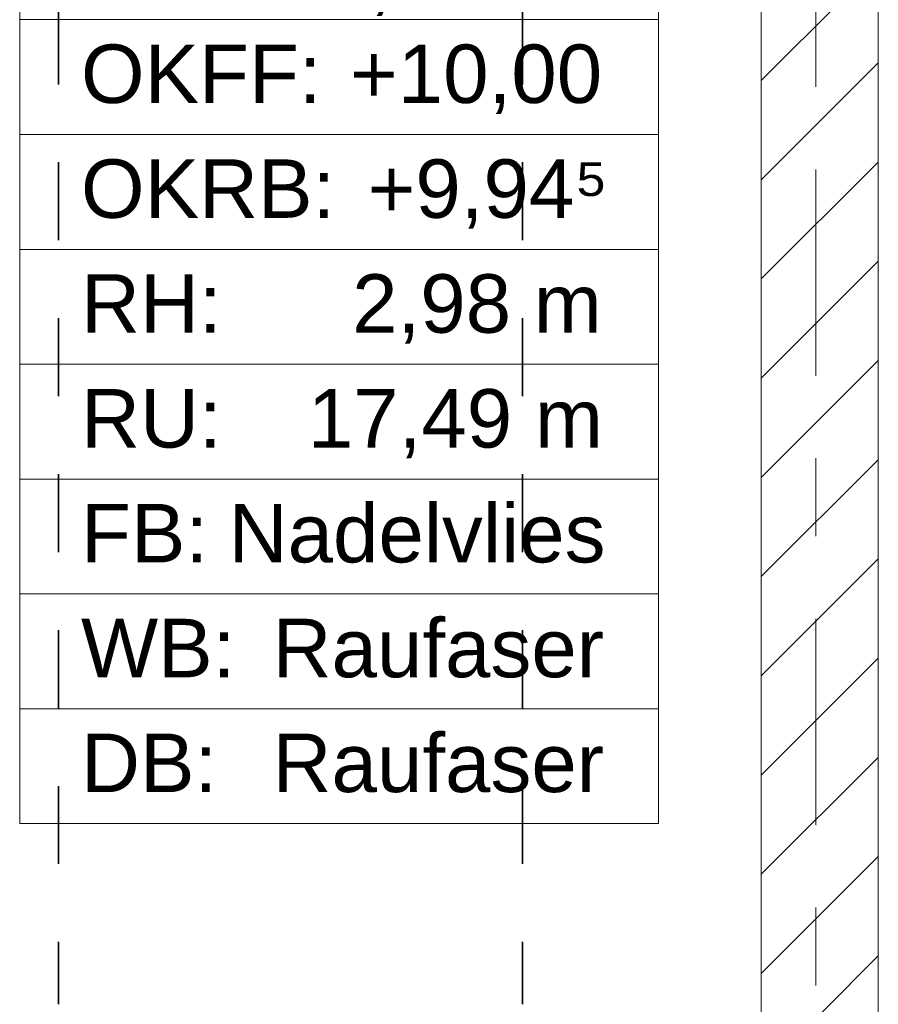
# Model space of a CAD drawing. Header units: metres. Extents: x -3.6 to 84.5, y -11 to 16.8.
# Tile 92 of 229: x 28.3 to 29.4, y 0.7 to 2. Entities that reach past the tile are written whole.
import ezdxf

# ---------------------------------------------------------------- set-up
doc = ezdxf.new("R2010")
doc.units = ezdxf.units.M
doc.header["$MEASUREMENT"] = 0
for name, pattern in [('Achse', [0.2, 0.1, -0.05, 0, -0.05]), ('Strichlinie doppelt', [0.546806, 0.264583, -0.105833, 0.070556, -0.105833]), ('Wipeout_Contour', [1, 0, -1])]:
    doc.linetypes.add(name, pattern=pattern)
for name, color, linetype in [('155 - Bemaßung_ Beschriftung.Ausbau - Deckenelemente', 7, 'Continuous'), ('401 - Zone.Raum_ Raumbegrenzung_ Whg.', 7, 'Continuous'), ('451 - Universal.Achsen Raster', 7, 'Continuous'), ('605 - Struktur.Wand Innen', 7, 'Continuous')]:
    doc.layers.add(name, color=color, linetype=linetype)
doc.styles.add('ERSTELLTER_STIL_2', font='txt')

msp = doc.modelspace()

# ---------------------------------------------------------------- linework, layer by layer
at = {"layer": '155 - Bemaßung_ Beschriftung.Ausbau - Deckenelemente', "color": 7, "linetype": 'Achse', "lineweight": 35}
for p, q in [((28.359, 5.19), (28.359, 0.71)), ((28.954, 5.19), (28.954, 0.71))]:
    msp.add_line(p, q, dxfattribs=at)
at = {"layer": '401 - Zone.Raum_ Raumbegrenzung_ Whg.', "color": 7, "linetype": 'Continuous', "lineweight": 9}
for p, q in [((28.3091, 2.6408), (28.3091, 0.9417)), ((29.128, 0.9417), (29.128, 2.6408)), ((28.3091, 1.973), (29.128, 1.973)), ((28.3091, 1.8256), (28.3091, 1.973)), ((29.128, 1.973), (29.128, 1.8256)), ((29.128, 1.8256), (28.3091, 1.8256)), ((28.3091, 1.8256), (29.128, 1.8256)), ((28.3091, 1.6783), (28.3091, 1.8256)), ((29.128, 1.8256), (29.128, 1.6783)), ((29.128, 1.6783), (28.3091, 1.6783)), ((28.3091, 1.6783), (29.128, 1.6783)), ((28.3091, 1.531), (28.3091, 1.6783)), ((29.128, 1.6783), (29.128, 1.531)), ((29.128, 1.531), (28.3091, 1.531)), ((28.3091, 1.531), (29.128, 1.531)), ((28.3091, 1.3837), (28.3091, 1.531)), ((29.128, 1.531), (29.128, 1.3837)), ((29.128, 1.3837), (28.3091, 1.3837)), ((28.3091, 1.3837), (29.128, 1.3837)), ((28.3091, 1.2364), (28.3091, 1.3837)), ((29.128, 1.3837), (29.128, 1.2364)), ((29.128, 1.2364), (28.3091, 1.2364)), ((28.3091, 1.2364), (29.128, 1.2364)), ((28.3091, 1.089), (28.3091, 1.2364)), ((29.128, 1.2364), (29.128, 1.089)), ((29.128, 1.089), (28.3091, 1.089)), ((28.3091, 1.089), (29.128, 1.089)), ((28.3091, 0.9417), (28.3091, 1.089)), ((29.128, 1.089), (29.128, 0.9417)), ((28.3091, 0.9417), (29.128, 0.9417)), ((29.128, 0.9417), (28.3091, 0.9417))]:
    msp.add_line(p, q, dxfattribs=at)

# ---------------------------------------------------------------- texts
at = {"layer": '401 - Zone.Raum_ Raumbegrenzung_ Whg.', "color": 7, "lineweight": 9, "char_height": 0.075, "attachment_point": 1, "style": 'ERSTELLTER_STIL_2'}
for s, insert in [('\\A1;{\\pql;\\pt0,0.05;\\fArial|b0|i0|c0|p38;18,13\\fArial|b0|i0|c0|p38;\\A1{\\H.66x;\\S^  ;}\\fArial|b0|i0|c0|p38; m\\fArial|b0|i0|c0|p38;\\A1{\\H.66x;\\S2^  ;}}', (28.6408, 2.0884)), ('\\A1;{\\pqj;\\pt0;\\fArial|b0|i0|c0|p38;OKFF: }', (28.3877, 1.9411)), ('\\A1;{\\pqj;\\pt0;\\fArial|b0|i0|c0|p38;+10,00}', (28.7326, 1.9411)), ('\\A1;{\\pqj;\\pt0;\\fArial|b0|i0|c0|p38;+9,94⁵}', (28.7552, 1.7938)), ('\\A1;{\\pqj;\\pt0;\\fArial|b0|i0|c0|p38;OKRB: }', (28.3877, 1.7938)), ('\\A1;{\\pqj;\\pt0;\\fArial|b0|i0|c0|p38;RH: }', (28.3877, 1.6464)), ('\\A1;{\\pqj;\\pt0;\\fArial|b0|i0|c0|p38;2,98 m}', (28.7353, 1.6464)), ('\\A1;{\\pqj;\\pt0;\\fArial|b0|i0|c0|p38;RU: }', (28.3877, 1.4991)), ('\\A1;{\\pqj;\\pt0;\\fArial|b0|i0|c0|p38;17,49 m}', (28.6784, 1.4991)), ('\\A1;{\\pqj;\\pt0;\\fArial|b0|i0|c0|p38;FB: }', (28.3877, 1.3518)), ('\\A1;{\\pqj;\\pt0;\\fArial|b0|i0|c0|p38;Nadelvlies}', (28.5769, 1.3518)), ('\\A1;{\\pqj;\\pt0;\\fArial|b0|i0|c0|p38;WB: }', (28.3877, 1.2045)), ('\\A1;{\\pqj;\\pt0;\\fArial|b0|i0|c0|p38;Raufaser}', (28.6332, 1.2045)), ('\\A1;{\\pqj;\\pt0;\\fArial|b0|i0|c0|p38;Raufaser}', (28.6332, 1.0572)), ('\\A1;{\\pqj;\\pt0;\\fArial|b0|i0|c0|p38;DB: }', (28.3877, 1.0572))]:
    msp.add_mtext(s, dxfattribs=dict(at, insert=insert))

# ---------------------------------------------------------------- wipeouts: each hides what was drawn before it
at = {"color": 254, "linetype": 'Wipeout_Contour', "lineweight": 0, "ltscale": 118.238719}
msp.add_wipeout([(29.41, 5.1), (29.26, 5.1), (29.26, 0.7), (29.41, 0.7)], dxfattribs=at).dxf.layer = '605 - Struktur.Wand Innen'

# ---------------------------------------------------------------- next in the draw order: hatches: boundary and pattern name
at = {"layer": '605 - Struktur.Wand Innen', "linetype": 'Continuous', "lineweight": 0, "true_color": 0x000000}
h = msp.add_hatch(dxfattribs=at)
h.set_pattern_fill('MW_Ziegel_0001', color=18, style=0, pattern_type=2)
h.set_pattern_definition([(45, (0, 0), (-0.0636396, 0.0636396), [])])
h.paths.add_polyline_path([(29.41, 5.1), (29.26, 5.1), (29.26, 0.7), (29.41, 0.7)])

# ---------------------------------------------------------------- next in the draw order: linework, layer by layer
at = {"layer": '451 - Universal.Achsen Raster', "color": 160, "linetype": 'Strichlinie doppelt', "lineweight": 9, "true_color": 0x3232ff}
msp.add_line((29.33, -10.585), (29.33, 16.355), dxfattribs=at)
at = {"layer": '605 - Struktur.Wand Innen', "color": 7, "linetype": 'Continuous', "lineweight": 18, "flags": 128}
for points in [[(29.26, 5.1), (29.26, 0.7)], [(29.41, 0.7), (29.41, 5.1)]]:
    msp.add_lwpolyline(points, dxfattribs=at)

doc.saveas('drawing.dxf')
